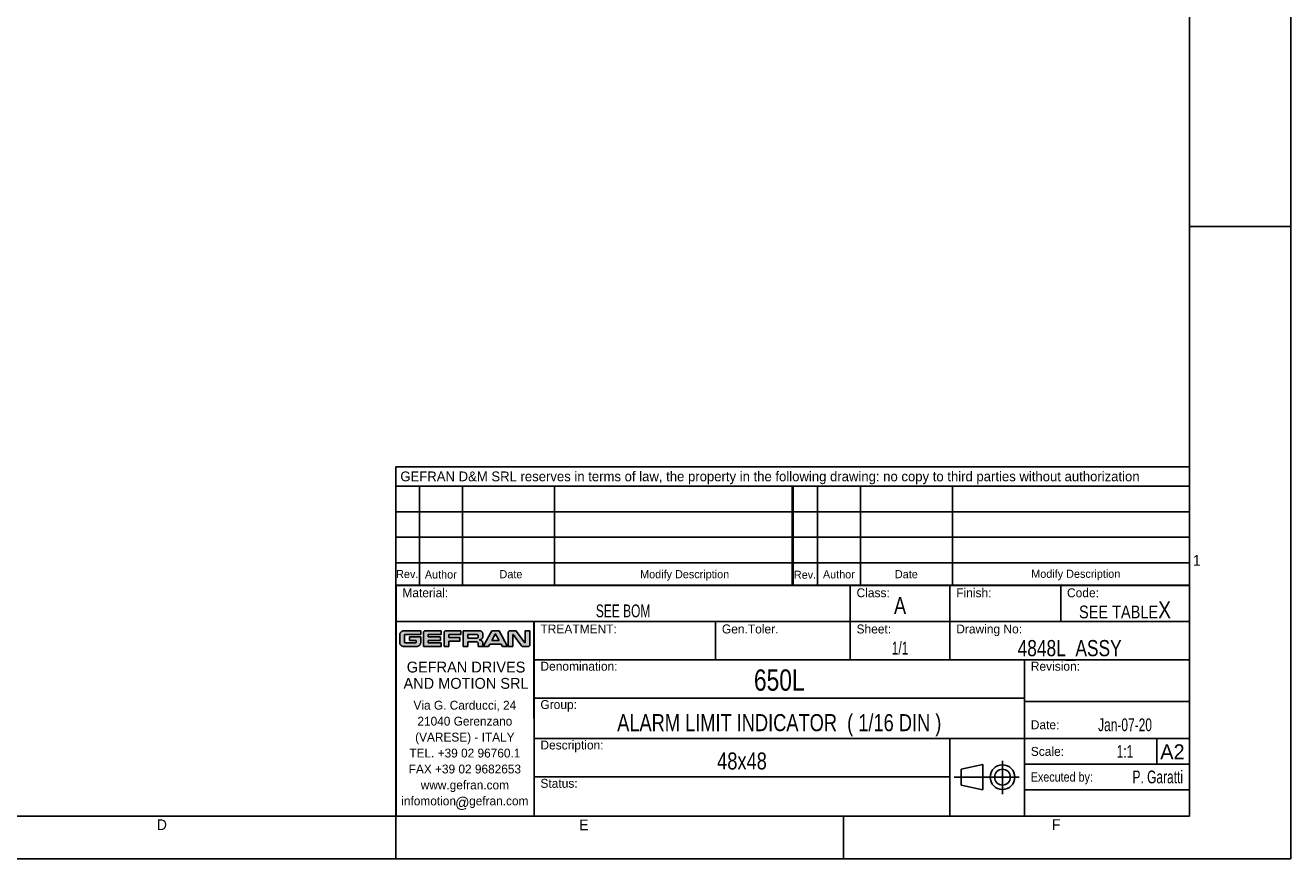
# Model space of a CAD drawing. Header units: millimetres. Extents: x 0 to 594, y 0 to 420.
# Tile 28 of 44: x 297 to 594, y 0 to 196. Entities that reach past the tile are written whole.
import ezdxf

# ---------------------------------------------------------------- set-up
doc = ezdxf.new("R2010")
doc.units = ezdxf.units.MM
doc.header["$LTSCALE"] = 32.67
doc.layers.get('0').update_dxf_attribs({"linetype": 'CONTINUOUS'})
doc.styles.add('TEXTSTYLE_2', font='trium.ttf')
doc.styles.add('TEXTSTYLE_3', font='trium.ttf')
doc.styles.add('TEXTSTYLE_4', font='triumb.ttf')
doc.styles.add('TEXTSTYLE_5', font='trium.ttf')
doc.styles.add('TEXTSTYLE_6', font='txt', dxfattribs={"width": 0.7})
doc.styles.add('TEXTSTYLE_7', font='txt', dxfattribs={"width": 0.8})
doc.styles.add('TEXTSTYLE_8', font='txt', dxfattribs={"width": 0.85})
doc.styles.add('TEXTSTYLE_9', font='arialn.ttf')

msp = doc.modelspace()

# ---------------------------------------------------------------- hatches: boundary and pattern name
at = {"linetype": 'CONTINUOUS'}
h = msp.add_hatch(color=2, dxfattribs=at)
h.paths.add_polyline_path([(415.10276, 49.84142), (415.14977, 49.85858), (415.19492, 49.88041), (415.2378, 49.90674), (415.27796, 49.93733), (415.31496, 49.97186), (415.33823, 49.99759), (415.36881, 50.03775), (415.39515, 50.08063), (415.41698, 50.12578), (415.43414, 50.17279), (415.44649, 50.22125), (415.45396, 50.27085), (415.45646, 50.32129), (415.45646, 53.54284), (414.36075, 53.54284), (414.36075, 50.74917), (414.35833, 50.73295), (414.35122, 50.71817), (414.33989, 50.70596), (414.33659, 50.70353), (414.32181, 50.69643), (414.3056, 50.694), (414.28944, 50.69643), (414.28473, 50.69814), (414.27148, 50.70633), (414.2622, 50.71755), (412.32436, 53.35582), (412.29578, 53.39287), (412.26468, 53.42538), (412.2289, 53.45563), (412.1902, 53.48175), (412.14906, 53.50347), (412.10593, 53.52057), (412.06126, 53.53289), (412.0154, 53.54034), (411.96868, 53.54284), (410.81135, 53.5428), (410.76089, 53.5403), (410.71127, 53.53284), (410.66279, 53.52048), (410.61577, 53.50332), (410.5706, 53.48149), (410.52771, 53.45516), (410.48754, 53.42458), (410.46184, 53.40134), (410.4273, 53.36436), (410.39672, 53.32422), (410.37039, 53.28136), (410.34856, 53.23622), (410.3314, 53.18924), (410.31904, 53.14078), (410.31158, 53.0912), (410.30908, 53.04077), (410.30908, 49.8191), (411.40479, 49.8191), (411.40479, 52.61277), (411.40721, 52.62899), (411.41431, 52.64377), (411.41674, 52.64706), (411.42893, 52.65839), (411.44371, 52.66549), (411.45994, 52.66792), (411.47581, 52.66551), (411.49057, 52.6584), (411.50299, 52.647), (411.50406, 52.64563), (413.43455, 50.01824), (413.46185, 49.98029), (413.46891, 49.97176), (413.50108, 49.93775), (413.53667, 49.90747), (413.57523, 49.88129), (413.61633, 49.85945), (413.65955, 49.84218), (413.7045, 49.82962), (413.75085, 49.82189), (413.79831, 49.8191), (414.95424, 49.8191), (415.00469, 49.8216), (415.05429, 49.82906)])
h.paths.add_polyline_path([(407.33973, 52.79626), (407.34967, 52.79716), (407.35961, 52.79626), (407.36908, 52.7936), (407.37791, 52.78924), (407.38589, 52.78328), (407.39275, 52.77586), (407.39809, 52.76749), (408.20838, 51.2435), (406.49064, 51.2435), (407.30117, 52.76749), (407.30667, 52.77606), (407.31338, 52.78327), (407.32138, 52.78923), (407.33024, 52.79359)])
h.paths.add_polyline_path([(403.80242, 51.42173), (403.8611, 51.44238), (403.91812, 51.46743), (403.97321, 51.49677), (404.02606, 51.53026), (404.07635, 51.5677), (404.12377, 51.6089), (404.16148, 51.64658), (404.20273, 51.69396), (404.24023, 51.74421), (404.27377, 51.79702), (404.30317, 51.85208), (404.32828, 51.90908), (404.34899, 51.96774), (404.36521, 52.02778), (404.37688, 52.08895), (404.38394, 52.15104), (404.38634, 52.21386), (404.38634, 52.71278), (404.384, 52.77574), (404.37701, 52.83796), (404.3654, 52.89926), (404.34925, 52.95941), (404.3286, 53.01815), (404.30357, 53.07523), (404.27425, 53.13036), (404.2408, 53.18322), (404.2034, 53.2335), (404.16226, 53.28089), (404.12451, 53.3187), (404.07722, 53.35987), (404.02706, 53.3973), (403.97435, 53.43076), (403.91938, 53.46008), (403.86248, 53.48511), (403.80391, 53.50575), (403.74395, 53.5219), (403.68283, 53.53351), (403.62078, 53.5405), (403.55797, 53.54284), (399.78105, 53.54284), (399.78105, 49.81994), (400.87676, 49.81994), (400.87676, 50.91798), (402.8591, 50.91798), (402.90445, 50.91565), (402.94897, 50.9087), (402.99238, 50.89721), (403.03435, 50.88126), (403.07451, 50.86098), (403.11245, 50.83657), (403.14775, 50.80825), (403.17997, 50.77636), (403.18241, 50.77366), (403.21077, 50.73843), (403.23523, 50.70056), (403.25554, 50.66049), (403.27151, 50.61864), (403.28302, 50.57537), (403.28997, 50.53104), (403.2923, 50.48591), (403.2923, 49.81994), (404.38799, 49.81994), (404.38799, 50.55203), (404.38565, 50.61473), (404.37865, 50.67676), (404.36704, 50.73793), (404.35086, 50.79802), (404.33017, 50.85678), (404.30507, 50.91393), (404.27567, 50.96917), (404.24211, 51.02221), (404.20457, 51.0727), (404.16328, 51.12033), (404.12375, 51.15988), (404.07617, 51.2012), (404.02574, 51.23875), (403.97279, 51.27231), (403.91762, 51.30171), (403.86056, 51.32681), (403.80189, 51.34749), (403.7419, 51.36367), (403.68081, 51.37528), (403.61887, 51.38228), (403.55624, 51.38462), (403.61907, 51.38696), (403.68118, 51.39396), (403.74236, 51.40557)])
h.paths.add_polyline_path([(385.609, 53.50303), (385.54367, 53.48109), (385.47975, 53.45446), (385.41751, 53.42321), (385.35722, 53.38744), (385.29918, 53.3473), (385.24373, 53.30295), (385.19117, 53.25461), (385.14183, 53.20252), (385.11962, 53.17656), (385.07562, 53.11952), (385.03563, 53.05962), (384.99988, 52.99721), (384.96855, 52.93264), (384.94179, 52.86626), (384.91971, 52.79842), (384.9024, 52.72941), (384.88991, 52.65953), (384.88228, 52.58904), (384.87953, 52.51816), (384.87953, 50.79564), (384.88213, 50.72531), (384.88958, 50.65608), (384.90181, 50.58811), (384.91875, 50.52154), (384.94034, 50.45657), (384.9665, 50.39339), (384.99713, 50.33222), (385.03214, 50.2733), (385.07139, 50.21687), (385.11472, 50.16319), (385.16195, 50.11252), (385.21288, 50.06513), (385.26726, 50.02127), (385.28155, 50.01076), (385.33985, 49.9717), (385.40092, 49.93673), (385.46447, 49.90602), (385.53021, 49.87973), (385.59784, 49.85799), (385.6671, 49.8409), (385.73771, 49.82853), (385.80944, 49.82098), (385.88207, 49.81827), (388.8081, 49.81827), (388.87872, 49.82087), (388.94859, 49.82833), (389.01754, 49.84061), (389.08534, 49.85766), (389.15177, 49.87942), (389.21657, 49.9058), (389.27948, 49.93671), (389.34019, 49.97202), (389.3984, 50.01158), (389.45381, 50.05518), (389.50612, 50.10262), (389.52687, 50.1234), (389.57424, 50.17577), (389.61776, 50.23124), (389.65723, 50.28951), (389.69246, 50.35027), (389.72328, 50.41321), (389.74957, 50.47805), (389.77124, 50.54451), (389.78819, 50.61233), (389.80037, 50.6813), (389.80774, 50.75119), (389.81024, 50.82182), (389.81011, 50.82425), (389.80958, 50.92936), (389.80974, 51.68912), (389.81024, 52.11509), (387.18325, 52.11509), (387.18325, 51.2435), (388.71453, 51.2435), (388.71453, 50.83427), (388.71213, 50.80821), (388.70501, 50.7832), (388.69334, 50.75986), (388.67744, 50.73891), (388.66876, 50.73023), (388.64781, 50.71432), (388.62446, 50.70266), (388.59946, 50.69554), (388.5734, 50.69314), (386.25804, 50.69266), (386.22083, 50.69508), (386.18442, 50.7023), (386.14924, 50.71422), (386.1158, 50.7307), (386.0847, 50.75147), (386.05657, 50.77616), (386.03204, 50.80418), (386.01159, 50.83494), (385.99552, 50.86785), (385.98403, 50.90239), (385.97725, 50.93814), (385.97526, 50.97473), (385.97536, 51.45452), (385.97627, 52.27324), (385.97694, 52.38353), (385.97707, 52.38596), (385.97949, 52.42329), (385.9867, 52.45969), (385.99859, 52.49476), (386.01501, 52.52803), (386.03573, 52.55894), (386.05847, 52.585), (386.08632, 52.60972), (386.11702, 52.63045), (386.15002, 52.64687), (386.18481, 52.65875), (386.22094, 52.66596), (386.25804, 52.66838), (389.81024, 52.66878), (389.81024, 53.54284), (385.88025, 53.54284), (385.8113, 53.54015), (385.743, 53.53259), (385.67551, 53.52021)])
h.paths.add_polyline_path([(390.76883, 53.52322), (390.72802, 53.50815), (390.68884, 53.48896), (390.65168, 53.46583), (390.61694, 53.43898), (390.60018, 53.42385), (390.56987, 53.39193), (390.54302, 53.3572), (390.51989, 53.32007), (390.5007, 53.28092), (390.48562, 53.24014), (390.47477, 53.19805), (390.46821, 53.15498), (390.46601, 53.11117), (390.46601, 49.81906), (394.62476, 49.81906), (394.62476, 50.69065), (391.56172, 50.69065), (391.56172, 51.2435), (394.41305, 51.2435), (394.41305, 52.12007), (391.56172, 52.12007), (391.56172, 52.67042), (394.62807, 52.67042), (394.62807, 53.54284), (390.89788, 53.54284), (390.85405, 53.54064), (390.81094, 53.53408)])
h.paths.add_polyline_path([(395.596, 53.52379), (395.55572, 53.50914), (395.51701, 53.4905), (395.48023, 53.46801), (395.44577, 53.44189), (395.42194, 53.42033), (395.39244, 53.38857), (395.36631, 53.35411), (395.34383, 53.31734), (395.32519, 53.27864), (395.31054, 53.23836), (395.29999, 53.19684), (395.29362, 53.15436), (395.29149, 53.11117), (395.29149, 49.8191), (396.3872, 49.8191), (396.3872, 51.08165), (399.01607, 51.08165), (399.01607, 51.95323), (396.3872, 51.95323), (396.3872, 52.66627), (399.2331, 52.66627), (399.2331, 53.54284), (395.72322, 53.54284), (395.68002, 53.54071), (395.63753, 53.53434)])
h.paths.add_polyline_path([(403.04956, 51.79698), (403.02583, 51.79396), (403.00178, 51.79295), (400.87676, 51.79295), (400.87676, 52.66789), (403.00181, 52.66789), (403.02587, 52.66688), (403.04961, 52.66387), (403.07293, 52.65886), (403.09571, 52.6519), (403.11784, 52.64302), (403.13918, 52.63226), (403.15959, 52.6197), (403.17891, 52.60542), (403.19699, 52.58951), (403.20561, 52.58089), (403.22151, 52.56281), (403.23579, 52.54348), (403.24835, 52.52307), (403.25911, 52.50171), (403.26799, 52.47957), (403.27495, 52.45678), (403.27996, 52.43345), (403.28298, 52.40971), (403.28399, 52.38564), (403.28399, 52.07605), (403.28298, 52.05186), (403.27996, 52.02801), (403.27496, 52.0046), (403.268, 51.98173), (403.25913, 51.95953), (403.24839, 51.93813), (403.23585, 51.91768), (403.22159, 51.89832), (403.20572, 51.88021), (403.19686, 51.87133), (403.17879, 51.85543), (403.15949, 51.84114), (403.13909, 51.82858), (403.11776, 51.81783), (403.09565, 51.80894), (403.07287, 51.80198)])
h.paths.add_polyline_path([(405.72707, 49.81827), (406.03163, 50.37525), (408.66739, 50.37525), (408.97193, 49.81827), (410.2012, 49.81827), (408.22676, 53.54284), (406.47225, 53.54284), (404.48614, 49.81827)])

# ---------------------------------------------------------------- linework, layer by layer
at = {"color": 2, "linetype": 'CONTINUOUS'}
for p, q in [((594, 0), (594, 420)), ((570.21398, 148.5), (594, 148.5)), ((384, 91.98901), (570.21398, 91.98901)), ((384, 64.16876), (384, 91.98901)), ((384, 87.49449), (570.21398, 87.49449)), ((389.52166, 64.16876), (389.52166, 87.49449)), ((399.64503, 64.16876), (399.64503, 87.49449)), ((421.22315, 64.16876), (421.22315, 87.49449)), ((476.98035, 87.49449), (476.98035, 64.16876)), ((477.19169, 87.49449), (477.19169, 64.16876)), ((482.916, 64.16876), (482.916, 87.49449)), ((493.03937, 64.16876), (493.03937, 87.49449)), ((514.61749, 64.16876), (514.61749, 87.49449)), ((384, 81.48987), (477, 81.48987)), ((477.19169, 81.48987), (570.21398, 81.48987)), ((384, 75.48525), (477, 75.48525)), ((477.19169, 75.48525), (570.21398, 75.48525)), ((384, 69.48063), (477, 69.48063)), ((477.19169, 69.48063), (570.21398, 69.48063)), ((384.01395, 64.2), (570.21395, 64.2)), ((384.01395, 64.2), (384.01395, 10)), ((490.61395, 64.2), (490.61395, 46.7)), ((514.01395, 64.2), (514.01395, 46.7)), ((540.01395, 64.2), (540.01395, 55.7)), ((570.21395, 64.2), (570.21395, 10)), ((384.01395, 55.7), (570.21395, 55.7)), ((385.54367, 53.48109), (385.47975, 53.45446)), ((385.609, 53.50303), (385.54367, 53.48109)), ((385.67551, 53.52021), (385.609, 53.50303)), ((385.743, 53.53259), (385.67551, 53.52021)), ((385.8113, 53.54015), (385.743, 53.53259)), ((385.88025, 53.54284), (385.8113, 53.54015)), ((389.81024, 53.54284), (385.88025, 53.54284)), ((389.81024, 52.66878), (389.81024, 53.54284)), ((390.65168, 53.46583), (390.61694, 53.43898)), ((390.68884, 53.48896), (390.65168, 53.46583)), ((390.72802, 53.50815), (390.68884, 53.48896)), ((390.76883, 53.52322), (390.72802, 53.50815)), ((390.81094, 53.53408), (390.76883, 53.52322)), ((390.85405, 53.54064), (390.81094, 53.53408)), ((390.89788, 53.54284), (390.85405, 53.54064)), ((394.62807, 53.54284), (390.89788, 53.54284)), ((394.62807, 52.67042), (394.62807, 53.54284)), ((395.48023, 53.46801), (395.44577, 53.44189)), ((395.51701, 53.4905), (395.48023, 53.46801)), ((395.55572, 53.50914), (395.51701, 53.4905)), ((395.596, 53.52379), (395.55572, 53.50914)), ((395.63753, 53.53434), (395.596, 53.52379)), ((395.68002, 53.54071), (395.63753, 53.53434)), ((395.72322, 53.54284), (395.68002, 53.54071)), ((399.2331, 53.54284), (395.72322, 53.54284)), ((399.2331, 52.66627), (399.2331, 53.54284)), ((403.55797, 53.54284), (399.78105, 53.54284)), ((399.78105, 53.54284), (399.78105, 49.81994)), ((403.62078, 53.5405), (403.55797, 53.54284)), ((403.68283, 53.53351), (403.62078, 53.5405)), ((403.74395, 53.5219), (403.68283, 53.53351)), ((403.80391, 53.50575), (403.74395, 53.5219)), ((403.86248, 53.48511), (403.80391, 53.50575)), ((403.91938, 53.46008), (403.86248, 53.48511)), ((403.97435, 53.43076), (403.91938, 53.46008)), ((406.47225, 53.54284), (404.48614, 49.81827)), ((408.22676, 53.54284), (406.47225, 53.54284)), ((410.2012, 49.81827), (408.22676, 53.54284)), ((410.5706, 53.48149), (410.52771, 53.45516)), ((410.61577, 53.50332), (410.5706, 53.48149)), ((410.66279, 53.52048), (410.61577, 53.50332)), ((410.71127, 53.53284), (410.66279, 53.52048)), ((410.76089, 53.5403), (410.71127, 53.53284)), ((410.81135, 53.5428), (410.76089, 53.5403)), ((411.96868, 53.54284), (410.81135, 53.5428)), ((412.0154, 53.54034), (411.96868, 53.54284)), ((412.06126, 53.53289), (412.0154, 53.54034)), ((412.10593, 53.52057), (412.06126, 53.53289)), ((412.14906, 53.50347), (412.10593, 53.52057)), ((412.1902, 53.48175), (412.14906, 53.50347)), ((412.2289, 53.45563), (412.1902, 53.48175)), ((415.45646, 53.54284), (414.36075, 53.54284)), ((414.36075, 53.54284), (414.36075, 50.74917)), ((415.45646, 50.32129), (415.45646, 53.54284)), ((416.41395, 55.7), (416.41395, 10)), ((459.01395, 55.7), (459.01395, 46.7)), ((384.88228, 52.58904), (384.87953, 52.51816)), ((384.87953, 52.51816), (384.87953, 50.79564)), ((384.87953, 50.79564), (384.88213, 50.72531)), ((384.88213, 50.72531), (384.88958, 50.65608)), ((384.88991, 52.65953), (384.88228, 52.58904)), ((384.88958, 50.65608), (384.90181, 50.58811)), ((384.9024, 52.72941), (384.88991, 52.65953)), ((384.90181, 50.58811), (384.91875, 50.52154)), ((384.91971, 52.79842), (384.9024, 52.72941)), ((384.91875, 50.52154), (384.94034, 50.45657)), ((384.94179, 52.86626), (384.91971, 52.79842)), ((384.96855, 52.93264), (384.94179, 52.86626)), ((384.99988, 52.99721), (384.96855, 52.93264)), ((385.03563, 53.05962), (384.99988, 52.99721)), ((385.07562, 53.11952), (385.03563, 53.05962)), ((385.11962, 53.17656), (385.07562, 53.11952)), ((385.14183, 53.20252), (385.11962, 53.17656)), ((385.19117, 53.25461), (385.14183, 53.20252)), ((385.24373, 53.30295), (385.19117, 53.25461)), ((385.29918, 53.3473), (385.24373, 53.30295)), ((385.35722, 53.38744), (385.29918, 53.3473)), ((385.41751, 53.42321), (385.35722, 53.38744)), ((385.47975, 53.45446), (385.41751, 53.42321)), ((385.97526, 50.97473), (385.97536, 51.45452)), ((385.97725, 50.93814), (385.97526, 50.97473)), ((385.97536, 51.45452), (385.97627, 52.27324)), ((385.97627, 52.27324), (385.97694, 52.38353)), ((385.97694, 52.38353), (385.97707, 52.38596)), ((385.97707, 52.38596), (385.97949, 52.42329)), ((385.98403, 50.90239), (385.97725, 50.93814)), ((385.97949, 52.42329), (385.9867, 52.45969)), ((385.99552, 50.86785), (385.98403, 50.90239)), ((385.9867, 52.45969), (385.99859, 52.49476)), ((386.01159, 50.83494), (385.99552, 50.86785)), ((385.99859, 52.49476), (386.01501, 52.52803)), ((386.03204, 50.80418), (386.01159, 50.83494)), ((386.01501, 52.52803), (386.03573, 52.55894)), ((386.05657, 50.77616), (386.03204, 50.80418)), ((386.03573, 52.55894), (386.05847, 52.585)), ((386.0847, 50.75147), (386.05657, 50.77616)), ((386.05847, 52.585), (386.08632, 52.60972)), ((386.1158, 50.7307), (386.0847, 50.75147)), ((386.08632, 52.60972), (386.11702, 52.63045)), ((386.14924, 50.71422), (386.1158, 50.7307)), ((386.11702, 52.63045), (386.15002, 52.64687)), ((386.18442, 50.7023), (386.14924, 50.71422)), ((386.15002, 52.64687), (386.18481, 52.65875)), ((386.22083, 50.69508), (386.18442, 50.7023)), ((386.18481, 52.65875), (386.22094, 52.66596)), ((386.25804, 50.69266), (386.22083, 50.69508)), ((386.22094, 52.66596), (386.25804, 52.66838)), ((386.25804, 52.66838), (389.81024, 52.66878)), ((388.5734, 50.69314), (386.25804, 50.69266)), ((389.81024, 52.11509), (387.18325, 52.11509)), ((387.18325, 52.11509), (387.18325, 51.2435)), ((387.18325, 51.2435), (388.71453, 51.2435)), ((388.59946, 50.69554), (388.5734, 50.69314)), ((388.62446, 50.70266), (388.59946, 50.69554)), ((388.64781, 50.71432), (388.62446, 50.70266)), ((388.66876, 50.73023), (388.64781, 50.71432)), ((388.67744, 50.73891), (388.66876, 50.73023)), ((388.69334, 50.75986), (388.67744, 50.73891)), ((388.70501, 50.7832), (388.69334, 50.75986)), ((388.71213, 50.80821), (388.70501, 50.7832)), ((388.71453, 50.83427), (388.71213, 50.80821)), ((388.71453, 51.2435), (388.71453, 50.83427)), ((389.74957, 50.47805), (389.77124, 50.54451)), ((389.77124, 50.54451), (389.78819, 50.61233)), ((389.78819, 50.61233), (389.80037, 50.6813)), ((389.80037, 50.6813), (389.80774, 50.75119)), ((389.80774, 50.75119), (389.81024, 50.82182)), ((389.80958, 50.92936), (389.80974, 51.68912)), ((389.81011, 50.82425), (389.80958, 50.92936)), ((389.80974, 51.68912), (389.81024, 52.11509)), ((389.81024, 50.82182), (389.81011, 50.82425)), ((390.46821, 53.15498), (390.46601, 53.11117)), ((390.46601, 53.11117), (390.46601, 49.81906)), ((390.47477, 53.19805), (390.46821, 53.15498)), ((390.48562, 53.24014), (390.47477, 53.19805)), ((390.5007, 53.28092), (390.48562, 53.24014)), ((390.51989, 53.32007), (390.5007, 53.28092)), ((390.54302, 53.3572), (390.51989, 53.32007)), ((390.56987, 53.39193), (390.54302, 53.3572)), ((390.60018, 53.42385), (390.56987, 53.39193)), ((390.61694, 53.43898), (390.60018, 53.42385)), ((391.56172, 52.67042), (394.62807, 52.67042)), ((391.56172, 52.12007), (391.56172, 52.67042)), ((394.41305, 52.12007), (391.56172, 52.12007)), ((391.56172, 51.2435), (394.41305, 51.2435)), ((391.56172, 50.69065), (391.56172, 51.2435)), ((394.62476, 50.69065), (391.56172, 50.69065)), ((394.41305, 51.2435), (394.41305, 52.12007)), ((394.62476, 49.81906), (394.62476, 50.69065)), ((395.29362, 53.15436), (395.29149, 53.11117)), ((395.29149, 53.11117), (395.29149, 49.8191)), ((395.29999, 53.19684), (395.29362, 53.15436)), ((395.31054, 53.23836), (395.29999, 53.19684)), ((395.32519, 53.27864), (395.31054, 53.23836)), ((395.34383, 53.31734), (395.32519, 53.27864)), ((395.36631, 53.35411), (395.34383, 53.31734)), ((395.39244, 53.38857), (395.36631, 53.35411)), ((395.42194, 53.42033), (395.39244, 53.38857)), ((395.44577, 53.44189), (395.42194, 53.42033)), ((396.3872, 52.66627), (399.2331, 52.66627)), ((396.3872, 51.95323), (396.3872, 52.66627)), ((399.01607, 51.95323), (396.3872, 51.95323)), ((396.3872, 51.08165), (399.01607, 51.08165)), ((396.3872, 49.8191), (396.3872, 51.08165)), ((399.01607, 51.08165), (399.01607, 51.95323)), ((400.87676, 52.66789), (403.00181, 52.66789)), ((400.87676, 51.79295), (400.87676, 52.66789)), ((403.00178, 51.79295), (400.87676, 51.79295)), ((400.87676, 50.91798), (402.8591, 50.91798)), ((400.87676, 49.81994), (400.87676, 50.91798)), ((402.8591, 50.91798), (402.90445, 50.91565)), ((402.90445, 50.91565), (402.94897, 50.9087)), ((402.94897, 50.9087), (402.99238, 50.89721)), ((402.99238, 50.89721), (403.03435, 50.88126)), ((403.02583, 51.79396), (403.00178, 51.79295)), ((403.00181, 52.66789), (403.02587, 52.66688)), ((403.04956, 51.79698), (403.02583, 51.79396)), ((403.02587, 52.66688), (403.04961, 52.66387)), ((403.03435, 50.88126), (403.07451, 50.86098)), ((403.07287, 51.80198), (403.04956, 51.79698)), ((403.04961, 52.66387), (403.07293, 52.65886)), ((403.09565, 51.80894), (403.07287, 51.80198)), ((403.07293, 52.65886), (403.09571, 52.6519)), ((403.07451, 50.86098), (403.11245, 50.83657)), ((403.11776, 51.81783), (403.09565, 51.80894)), ((403.09571, 52.6519), (403.11784, 52.64302)), ((403.11245, 50.83657), (403.14775, 50.80825)), ((403.13909, 51.82858), (403.11776, 51.81783)), ((403.11784, 52.64302), (403.13918, 52.63226)), ((403.15949, 51.84114), (403.13909, 51.82858)), ((403.13918, 52.63226), (403.15959, 52.6197)), ((403.14775, 50.80825), (403.17997, 50.77636)), ((403.17879, 51.85543), (403.15949, 51.84114)), ((403.15959, 52.6197), (403.17891, 52.60542)), ((403.19686, 51.87133), (403.17879, 51.85543)), ((403.17891, 52.60542), (403.19699, 52.58951)), ((403.17997, 50.77636), (403.18241, 50.77366)), ((403.18241, 50.77366), (403.21077, 50.73843)), ((403.20572, 51.88021), (403.19686, 51.87133)), ((403.19699, 52.58951), (403.20561, 52.58089)), ((403.20561, 52.58089), (403.22151, 52.56281)), ((403.22159, 51.89832), (403.20572, 51.88021)), ((403.21077, 50.73843), (403.23523, 50.70056)), ((403.22151, 52.56281), (403.23579, 52.54348)), ((403.23585, 51.91768), (403.22159, 51.89832)), ((403.23523, 50.70056), (403.25554, 50.66049)), ((403.23579, 52.54348), (403.24835, 52.52307)), ((403.24839, 51.93813), (403.23585, 51.91768)), ((403.24835, 52.52307), (403.25911, 52.50171)), ((403.25913, 51.95953), (403.24839, 51.93813)), ((403.25554, 50.66049), (403.27151, 50.61864)), ((403.25911, 52.50171), (403.26799, 52.47957)), ((403.268, 51.98173), (403.25913, 51.95953)), ((403.26799, 52.47957), (403.27495, 52.45678)), ((403.27496, 52.0046), (403.268, 51.98173)), ((403.27151, 50.61864), (403.28302, 50.57537)), ((403.27495, 52.45678), (403.27996, 52.43345)), ((403.27996, 52.02801), (403.27496, 52.0046)), ((403.27996, 52.43345), (403.28298, 52.40971)), ((403.28298, 52.05186), (403.27996, 52.02801)), ((403.28298, 52.40971), (403.28399, 52.38564)), ((403.28399, 52.07605), (403.28298, 52.05186)), ((403.28302, 50.57537), (403.28997, 50.53104)), ((403.28399, 52.38564), (403.28399, 52.07605)), ((403.28997, 50.53104), (403.2923, 50.48591)), ((403.55624, 51.38462), (403.61907, 51.38696)), ((403.61887, 51.38228), (403.55624, 51.38462)), ((403.68081, 51.37528), (403.61887, 51.38228)), ((403.61907, 51.38696), (403.68118, 51.39396)), ((403.7419, 51.36367), (403.68081, 51.37528)), ((403.68118, 51.39396), (403.74236, 51.40557)), ((403.80189, 51.34749), (403.7419, 51.36367)), ((403.74236, 51.40557), (403.80242, 51.42173)), ((403.86056, 51.32681), (403.80189, 51.34749)), ((403.80242, 51.42173), (403.8611, 51.44238)), ((403.91762, 51.30171), (403.86056, 51.32681)), ((403.8611, 51.44238), (403.91812, 51.46743)), ((403.97279, 51.27231), (403.91762, 51.30171)), ((403.91812, 51.46743), (403.97321, 51.49677)), ((404.02574, 51.23875), (403.97279, 51.27231)), ((403.97321, 51.49677), (404.02606, 51.53026)), ((404.02706, 53.3973), (403.97435, 53.43076)), ((404.07617, 51.2012), (404.02574, 51.23875)), ((404.02606, 51.53026), (404.07635, 51.5677)), ((404.07722, 53.35987), (404.02706, 53.3973)), ((404.12375, 51.15988), (404.07617, 51.2012)), ((404.07635, 51.5677), (404.12377, 51.6089)), ((404.12451, 53.3187), (404.07722, 53.35987)), ((404.16328, 51.12033), (404.12375, 51.15988)), ((404.12377, 51.6089), (404.16148, 51.64658)), ((404.16226, 53.28089), (404.12451, 53.3187)), ((404.16148, 51.64658), (404.20273, 51.69396)), ((404.2034, 53.2335), (404.16226, 53.28089)), ((404.20457, 51.0727), (404.16328, 51.12033)), ((404.20273, 51.69396), (404.24023, 51.74421)), ((404.2408, 53.18322), (404.2034, 53.2335)), ((404.24211, 51.02221), (404.20457, 51.0727)), ((404.24023, 51.74421), (404.27377, 51.79702)), ((404.27425, 53.13036), (404.2408, 53.18322)), ((404.27567, 50.96917), (404.24211, 51.02221)), ((404.27377, 51.79702), (404.30317, 51.85208)), ((404.30357, 53.07523), (404.27425, 53.13036)), ((404.30507, 50.91393), (404.27567, 50.96917)), ((404.30317, 51.85208), (404.32828, 51.90908)), ((404.3286, 53.01815), (404.30357, 53.07523)), ((404.33017, 50.85678), (404.30507, 50.91393)), ((404.32828, 51.90908), (404.34899, 51.96774)), ((404.34925, 52.95941), (404.3286, 53.01815)), ((404.35086, 50.79802), (404.33017, 50.85678)), ((404.34899, 51.96774), (404.36521, 52.02778)), ((404.3654, 52.89926), (404.34925, 52.95941)), ((404.36704, 50.73793), (404.35086, 50.79802)), ((404.36521, 52.02778), (404.37688, 52.08895)), ((404.37701, 52.83796), (404.3654, 52.89926)), ((404.37865, 50.67676), (404.36704, 50.73793)), ((404.37688, 52.08895), (404.38394, 52.15104)), ((404.384, 52.77574), (404.37701, 52.83796)), ((404.38565, 50.61473), (404.37865, 50.67676)), ((404.38394, 52.15104), (404.38634, 52.21386)), ((404.38634, 52.71278), (404.384, 52.77574)), ((404.38799, 50.55203), (404.38565, 50.61473)), ((404.38634, 52.21386), (404.38634, 52.71278)), ((404.38799, 49.81994), (404.38799, 50.55203)), ((406.49064, 51.2435), (407.30117, 52.76749)), ((408.20838, 51.2435), (406.49064, 51.2435)), ((407.30117, 52.76749), (407.30667, 52.77606)), ((407.30667, 52.77606), (407.31338, 52.78327)), ((407.31338, 52.78327), (407.32138, 52.78923)), ((407.32138, 52.78923), (407.33024, 52.79359)), ((407.33024, 52.79359), (407.33973, 52.79626)), ((407.33973, 52.79626), (407.34967, 52.79716)), ((407.34967, 52.79716), (407.35961, 52.79626)), ((407.35961, 52.79626), (407.36908, 52.7936)), ((407.36908, 52.7936), (407.37791, 52.78924)), ((407.37791, 52.78924), (407.38589, 52.78328)), ((407.38589, 52.78328), (407.39275, 52.77586)), ((407.39275, 52.77586), (407.39809, 52.76749)), ((407.39809, 52.76749), (408.20838, 51.2435)), ((410.31158, 53.0912), (410.30908, 53.04077)), ((410.30908, 53.04077), (410.30908, 49.8191)), ((410.31904, 53.14078), (410.31158, 53.0912)), ((410.3314, 53.18924), (410.31904, 53.14078)), ((410.34856, 53.23622), (410.3314, 53.18924)), ((410.37039, 53.28136), (410.34856, 53.23622)), ((410.39672, 53.32422), (410.37039, 53.28136)), ((410.4273, 53.36436), (410.39672, 53.32422)), ((410.46184, 53.40134), (410.4273, 53.36436)), ((410.48754, 53.42458), (410.46184, 53.40134)), ((410.52771, 53.45516), (410.48754, 53.42458)), ((411.40479, 52.61277), (411.40721, 52.62899)), ((411.40479, 49.8191), (411.40479, 52.61277)), ((411.40721, 52.62899), (411.41431, 52.64377)), ((411.41431, 52.64377), (411.41674, 52.64706)), ((411.41674, 52.64706), (411.42893, 52.65839)), ((411.42893, 52.65839), (411.44371, 52.66549)), ((411.44371, 52.66549), (411.45994, 52.66792)), ((411.45994, 52.66792), (411.47581, 52.66551)), ((411.47581, 52.66551), (411.49057, 52.6584)), ((411.49057, 52.6584), (411.50299, 52.647)), ((411.50299, 52.647), (411.50406, 52.64563)), ((411.50406, 52.64563), (413.43455, 50.01824)), ((412.26468, 53.42538), (412.2289, 53.45563)), ((412.29578, 53.39287), (412.26468, 53.42538)), ((412.32436, 53.35582), (412.29578, 53.39287)), ((414.2622, 50.71755), (412.32436, 53.35582)), ((414.27148, 50.70633), (414.2622, 50.71755)), ((414.28473, 50.69814), (414.27148, 50.70633)), ((414.28944, 50.69643), (414.28473, 50.69814)), ((414.3056, 50.694), (414.28944, 50.69643)), ((414.32181, 50.69643), (414.3056, 50.694)), ((414.33659, 50.70353), (414.32181, 50.69643)), ((414.33989, 50.70596), (414.33659, 50.70353)), ((414.35122, 50.71817), (414.33989, 50.70596)), ((414.35833, 50.73295), (414.35122, 50.71817)), ((414.36075, 50.74917), (414.35833, 50.73295)), ((384.94034, 50.45657), (384.9665, 50.39339)), ((384.9665, 50.39339), (384.99713, 50.33222)), ((384.99713, 50.33222), (385.03214, 50.2733)), ((385.03214, 50.2733), (385.07139, 50.21687)), ((385.07139, 50.21687), (385.11472, 50.16319)), ((385.11472, 50.16319), (385.16195, 50.11252)), ((385.16195, 50.11252), (385.21288, 50.06513)), ((385.21288, 50.06513), (385.26726, 50.02127)), ((385.26726, 50.02127), (385.28155, 50.01076)), ((385.28155, 50.01076), (385.33985, 49.9717)), ((385.33985, 49.9717), (385.40092, 49.93673)), ((385.40092, 49.93673), (385.46447, 49.90602)), ((385.46447, 49.90602), (385.53021, 49.87973)), ((385.53021, 49.87973), (385.59784, 49.85799)), ((385.59784, 49.85799), (385.6671, 49.8409)), ((385.6671, 49.8409), (385.73771, 49.82853)), ((385.73771, 49.82853), (385.80944, 49.82098)), ((385.80944, 49.82098), (385.88207, 49.81827)), ((385.88207, 49.81827), (388.8081, 49.81827)), ((388.8081, 49.81827), (388.87872, 49.82087)), ((388.87872, 49.82087), (388.94859, 49.82833)), ((388.94859, 49.82833), (389.01754, 49.84061)), ((389.01754, 49.84061), (389.08534, 49.85766)), ((389.08534, 49.85766), (389.15177, 49.87942)), ((389.15177, 49.87942), (389.21657, 49.9058)), ((389.21657, 49.9058), (389.27948, 49.93671)), ((389.27948, 49.93671), (389.34019, 49.97202)), ((389.34019, 49.97202), (389.3984, 50.01158)), ((389.3984, 50.01158), (389.45381, 50.05518)), ((389.45381, 50.05518), (389.50612, 50.10262)), ((389.50612, 50.10262), (389.52687, 50.1234)), ((389.52687, 50.1234), (389.57424, 50.17577)), ((389.57424, 50.17577), (389.61776, 50.23124)), ((389.61776, 50.23124), (389.65723, 50.28951)), ((389.65723, 50.28951), (389.69246, 50.35027)), ((389.69246, 50.35027), (389.72328, 50.41321)), ((389.72328, 50.41321), (389.74957, 50.47805)), ((390.46601, 49.81906), (394.62476, 49.81906)), ((395.29149, 49.8191), (396.3872, 49.8191)), ((399.78105, 49.81994), (400.87676, 49.81994)), ((403.2923, 50.48591), (403.2923, 49.81994)), ((403.2923, 49.81994), (404.38799, 49.81994)), ((404.48614, 49.81827), (405.72707, 49.81827)), ((405.72707, 49.81827), (406.03163, 50.37525)), ((406.03163, 50.37525), (408.66739, 50.37525)), ((408.66739, 50.37525), (408.97193, 49.81827)), ((408.97193, 49.81827), (410.2012, 49.81827)), ((410.30908, 49.8191), (411.40479, 49.8191)), ((413.43455, 50.01824), (413.46185, 49.98029)), ((413.46185, 49.98029), (413.46891, 49.97176)), ((413.46891, 49.97176), (413.50108, 49.93775)), ((413.50108, 49.93775), (413.53667, 49.90747)), ((413.53667, 49.90747), (413.57523, 49.88129)), ((413.57523, 49.88129), (413.61633, 49.85945)), ((413.61633, 49.85945), (413.65955, 49.84218)), ((413.65955, 49.84218), (413.7045, 49.82962)), ((413.7045, 49.82962), (413.75085, 49.82189)), ((413.75085, 49.82189), (413.79831, 49.8191)), ((413.79831, 49.8191), (414.95424, 49.8191)), ((414.95424, 49.8191), (415.00469, 49.8216)), ((415.00469, 49.8216), (415.05429, 49.82906)), ((415.05429, 49.82906), (415.10276, 49.84142)), ((415.10276, 49.84142), (415.14977, 49.85858)), ((415.14977, 49.85858), (415.19492, 49.88041)), ((415.19492, 49.88041), (415.2378, 49.90674)), ((415.2378, 49.90674), (415.27796, 49.93733)), ((415.27796, 49.93733), (415.31496, 49.97186)), ((415.31496, 49.97186), (415.33823, 49.99759)), ((415.33823, 49.99759), (415.36881, 50.03775)), ((415.36881, 50.03775), (415.39515, 50.08063)), ((415.39515, 50.08063), (415.41698, 50.12578)), ((415.41698, 50.12578), (415.43414, 50.17279)), ((415.43414, 50.17279), (415.44649, 50.22125)), ((415.44649, 50.22125), (415.45396, 50.27085)), ((415.45396, 50.27085), (415.45646, 50.32129)), ((416.41395, 46.7), (570.21395, 46.7)), ((531.51395, 46.7), (531.51395, 10)), ((416.41395, 37.7), (531.51395, 37.7)), ((531.533, 36.92063), (570.2624, 36.92063)), ((416.41395, 28.2), (570.21395, 28.2)), ((514.01395, 28.2), (514.01395, 10)), ((562.61847, 28.11167), (562.61847, 22.14508)), ((516.67552, 21.05475), (521.72208, 22.09528)), ((516.67552, 21.05475), (516.67552, 17.28311)), ((521.72208, 22.09528), (521.72208, 16.1881)), ((526.34728, 23.00968), (526.34728, 15.18996)), ((531.51395, 22.2), (570.21395, 22.2)), ((416.41395, 19.2), (514.01395, 19.2)), ((514.97782, 19.15126), (530.25715, 19.15126)), ((516.67552, 17.28311), (521.72208, 16.1881)), ((531.51395, 16.2), (570.21395, 16.2)), ((384.01395, 10), (570.21395, 10)), ((489, 0), (489, 10)), ((0, 0), (594, 0))]:
    msp.add_line(p, q, dxfattribs=at)
at = {"color": 7, "linetype": 'CONTINUOUS'}
for p, q in [((570.21398, 10), (570.21398, 410)), ((384, 64.16876), (570.21398, 64.16876)), ((384, 0), (384, 64.16876)), ((384, 55.67662), (416.37961, 55.67662)), ((416.37961, 55.67662), (416.41272, 10)), ((20, 10), (570.21398, 10))]:
    msp.add_line(p, q, dxfattribs=at)
at = {"color": 2, "linetype": 'CONTINUOUS'}
for radius in [2.89927, 1.86486]:
    msp.add_circle((526.34728, 19.15126), radius, dxfattribs=at)

# ---------------------------------------------------------------- texts
for s, insert, char_height, width, attachment_point, line_spacing_factor, style in [('GEFRAN D&M SRL reserves in terms of law, the property in the following drawing: no copy to third parties without authorization', (385.03006, 90.9319), 2.3, 184.1703704, 1, 0.9, 'TEXTSTYLE_2'), ('1', (571.95938, 71.30451), 2.5, 1.9166667, 2, 0.9, 'TEXTSTYLE_2'), ('Rev.', (384.03325, 67.80488), 1.9, 5.4537037, 1, 0.9, 'TEXTSTYLE_2'), ('Author', (390.78464, 67.70039), 1.9, 7.9237037, 1, 0.9, 'TEXTSTYLE_2'), ('Date', (408.30832, 67.76498), 1.9, 5.5944444, 1, 0.9, 'TEXTSTYLE_2'), ('Modify Description', (441.30739, 67.76345), 1.9, 22.1877778, 1, 0.9, 'TEXTSTYLE_2'), ('Rev.', (477.39475, 67.64776), 1.9, 5.4537037, 1, 0.9, 'TEXTSTYLE_2'), ('Author', (484.21338, 67.72171), 1.9, 7.9237037, 1, 0.9, 'TEXTSTYLE_2'), ('Date', (501.10407, 67.76592), 1.9, 5.5944444, 1, 0.9, 'TEXTSTYLE_2'), ('Modify Description', (533.10925, 67.86067), 1.9, 22.1877778, 1, 0.9, 'TEXTSTYLE_2'), ('Material:', (385.50145, 63.5), 2.1, 11.4488889, 1, 0.9, 'TEXTSTYLE_5'), ('Class:', (492.10145, 63.5), 2.1, 8.1822222, 1, 0.9, 'TEXTSTYLE_5'), ('Finish:', (515.50145, 63.5), 2.1, 8.82, 1, 0.9, 'TEXTSTYLE_5'), ('Code:', (541.50145, 63.5), 2.1, 7.8477778, 1, 0.9, 'TEXTSTYLE_5'), ('SEE BOM', (437.31395, 59.7), 3, 21.525, 2, 0.9, 'TEXTSTYLE_6'), ('A', (502.31395, 61.45), 4, 4.8, 2, 0.9, 'TEXTSTYLE_7'), ('SEE TABLE\\H4.0;X', (555.11395, 60.45), 3, 37.453125, 2, 0.9, 'TEXTSTYLE_8'), ('TREATMENT:', (417.90145, 55), 2.1, 18.7211111, 1, 0.9, 'TEXTSTYLE_5'), ('Gen.Toler.', (460.50145, 55), 2.1, 13.9688889, 1, 0.9, 'TEXTSTYLE_5'), ('Sheet:', (492.10145, 55), 2.1, 8.5477778, 1, 0.9, 'TEXTSTYLE_5'), ('Drawing No:', (515.50145, 55), 2.1, 16.3488889, 1, 0.9, 'TEXTSTYLE_5'), ('1/1', (502.31395, 50.95), 3, 5.25, 2, 0.9, 'TEXTSTYLE_6'), ('4848L_ASSY', (542.11395, 51.35), 3.8, 41.99, 2, 0.9, 'TEXTSTYLE_7'), ('GEFRAN DRIVES\\PAND MOTION SRL', (400.44759, 46.27835), 2.55, 31.2988889, 2, 0.9, 'TEXTSTYLE_4'), ('Denomination:', (417.90145, 46.25), 2.1, 19.1333333, 1, 0.9, 'TEXTSTYLE_5'), ('Revision:', (533.00145, 46.25), 2.1, 12.1566667, 1, 0.9, 'TEXTSTYLE_5'), ('650L', (473.96395, 44.45), 5, 22, 2, 0.9, 'TEXTSTYLE_7'), ('Via G. Carducci, 24\\P21040 Gerenzano\\P(VARESE) - ITALY\\PTEL. +39 02 96760.1\\PFAX +39 02 9682653\\Pwww.gefran.com\\Pinfomotion    gefran.com', (400.16738, 37.08361), 2.08, 31.7931852, 2, 1.08, 'TEXTSTYLE_3'), ('Group:', (417.90145, 37.25), 2.1, 9.0766667, 1, 0.9, 'TEXTSTYLE_5'), ('ALARM LIMIT INDICATOR  ( 1/16 DIN )', (473.96395, 33.95), 4, 139, 2, 0.9, 'TEXTSTYLE_7'), ('Jan-07-20', (555.11395, 32.95), 3, 22.3125, 2, 0.9, 'TEXTSTYLE_6'), ('Date:', (533.00145, 32.5), 2.1, 7.0466667, 1, 0.9, 'TEXTSTYLE_5'), ('Description:', (417.90145, 27.75), 2.1, 15.7577778, 1, 0.9, 'TEXTSTYLE_5'), ('A2', (563.38006, 26.85649), 3.5, 5.9111111, 1, 0.9, 'TEXTSTYLE_2'), ('48x48', (465.21395, 24.95), 4, 22.6, 2, 0.9, 'TEXTSTYLE_7'), ('Scale:', (533.00145, 26.25), 2.1, 8.2288889, 1, 0.9, 'TEXTSTYLE_5'), ('1:1', (555.11395, 26.7), 3, 3.478125, 2, 0.9, 'TEXTSTYLE_6'), ('P. Garatti', (568.72645, 20.7), 3, 22.05, 3, 0.9, 'TEXTSTYLE_6'), ('Status:', (417.90145, 18.75), 2.1, 9.2555556, 1, 0.9, 'TEXTSTYLE_5'), ('Executed by:', (533.00145, 20.3), 2.2, 14.6119403, 1, 0.9, 'TEXTSTYLE_9'), ('@', (397.8699, 14.44735), 2.5, 3.4537037, 1, 0.9, 'TEXTSTYLE_2'), ('D', (329.0394, 9.22447), 2.5, 2.5, 2, 0.9, 'TEXTSTYLE_2'), ('E', (428.12132, 9.19691), 2.5, 2.3055556, 2, 0.9, 'TEXTSTYLE_2'), ('F', (538.94117, 9.27981), 2.5, 2.1111111, 2, 0.9, 'TEXTSTYLE_2')]:
    msp.add_mtext(s, dxfattribs=dict(at, insert=insert, char_height=char_height, width=width, attachment_point=attachment_point, line_spacing_factor=line_spacing_factor, style=style))

doc.saveas('drawing.dxf')
